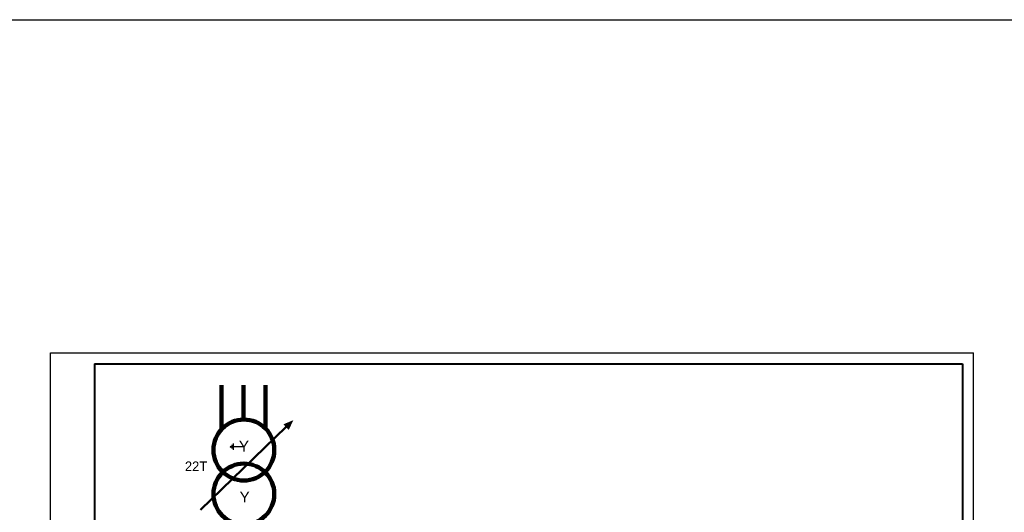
# Model space of a CAD drawing. Header units: millimetres. Extents: x 7700 to 12777, y -2533 to 2568.
# Tile 36 of 74: x 8679 to 9127, y 877 to 1101. Entities that reach past the tile are written whole.
import ezdxf

# ---------------------------------------------------------------- set-up
doc = ezdxf.new("R2010")
doc.units = ezdxf.units.MM
doc.styles.add('SIMPLEX', font='txt', dxfattribs={"height": 5})
doc.styles.get("Standard").update_dxf_attribs({"font": 'arial.ttf'})

msp = doc.modelspace()

# ---------------------------------------------------------------- hatches: boundary and pattern name
h = msp.add_hatch(color=256)
h.dxf.hatch_style = 1
h.paths.add_polyline_path([(8803.08, 918.94), (8798.52, 917.04), (8800.94, 914.48)])

# ---------------------------------------------------------------- linework, layer by layer
for p, q in [((8692.56, 652.45), (8692.56, 949.5)), ((8692.56, 949.5), (9112.57, 949.5)), ((8692.56, 652.45), (8692.56, 949.5)), ((9112.57, 652.45), (9112.57, 949.5)), ((9112.57, 652.45), (9112.57, 949.5)), ((8774.65, 907.12), (8774.36, 906.83)), ((8774.65, 906.55), (8774.36, 906.83)), ((8774.65, 906.55), (8774.65, 907.12)), ((8775.22, 905.97), (8775.22, 907.69)), ((8775.79, 905.4), (8775.79, 908.26)), ((8780.55, 906.83), (8775.79, 906.83))]:
    msp.add_line(p, q)
at = {"lineweight": 40}
for p, q in [((8712.56, 944.5), (9107.65, 944.5)), ((9107.65, 944.5), (9107.65, 657.5))]:
    msp.add_line(p, q, dxfattribs=at)
at = {"linetype": 'Continuous', "lineweight": 40}
msp.add_line((8712.56, 944.5), (8712.56, 657.5), dxfattribs=at)
at = {"color": 40, "lineweight": 100, "true_color": 0xf8d731}
msp.add_line((8770.38, 934.81), (8770.38, 914.77), dxfattribs=at)
at = {"color": 3, "lineweight": 100}
msp.add_line((8780.38, 934.81), (8780.38, 919.19), dxfattribs=at)
at = {"color": 1, "lineweight": 100}
msp.add_line((8790.38, 934.81), (8790.38, 915.09), dxfattribs=at)
at = {"lineweight": 50}
msp.add_line((8799.85, 915.86), (8760.72, 878.2), dxfattribs=at)
at = {"color": 2}
msp.add_lwpolyline([(7701.96, 1101.04), (12739.64, 1101.04), (12739.64, 528.85), (7701.96, 528.85)], close=True, dxfattribs=at)
at = {"lineweight": 100}
for centre in [(8780.53, 905.34), (8780.53, 885.31)]:
    msp.add_circle(centre, 13.86, dxfattribs=at)

# ---------------------------------------------------------------- texts
at = {"lineweight": 100, "char_height": 4.95, "width": 6.4572, "attachment_point": 5}
for insert in [(8780.55, 907.09), (8780.89, 883.97)]:
    msp.add_mtext('Y', dxfattribs=dict(at, insert=insert))
at = {"insert": (8753.7, 897.94), "char_height": 4.4, "width": 10.8483, "attachment_point": 4, "style": 'SIMPLEX'}
msp.add_mtext('22Т', dxfattribs=at)

doc.saveas('drawing.dxf')
